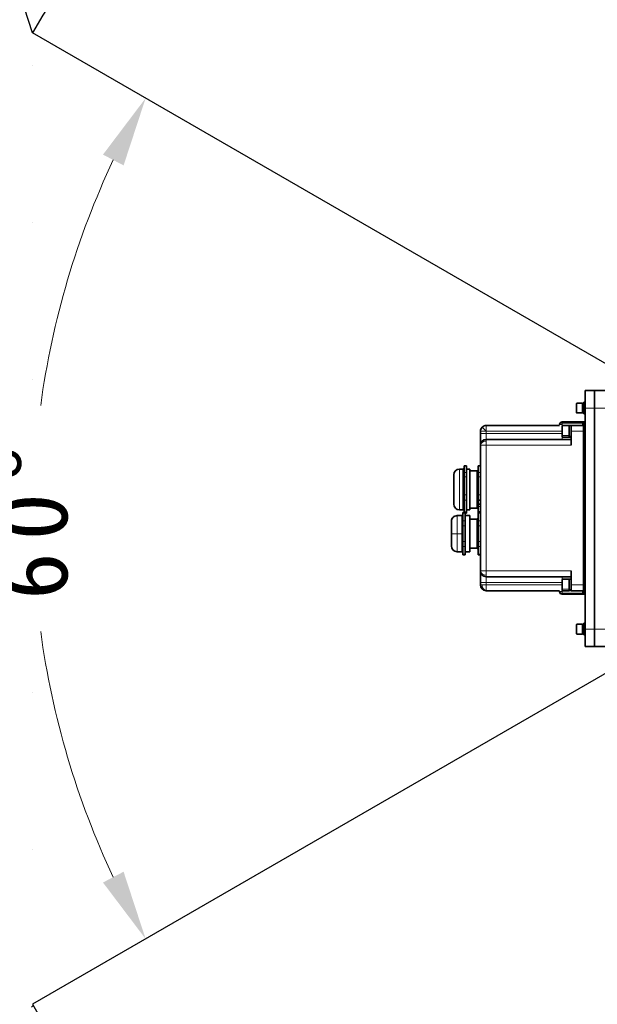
# Model space of a CAD drawing. Header units: millimetres. Extents: x 174 to 8746, y 150 to 6154.
# Tile 34 of 49: x 5568 to 6065, y 3560 to 4406. Entities that reach past the tile are written whole.
import ezdxf

# ---------------------------------------------------------------- set-up
doc = ezdxf.new("R2010")
doc.units = ezdxf.units.MM
doc.header["$MEASUREMENT"] = 0
doc.layers.add('图层0000', color=7, linetype='Continuous', lineweight=25)
doc.layers.add('图层1', color=7, linetype='Continuous', lineweight=35)
doc.dimstyles.new('线性样式 (GB)', dxfattribs={"dimtxt": 2, "dimasz": 2, "dimexe": 1, "dimexo": 0.5, "dimgap": 0.5, "dimtad": 1, "dimdsep": 46, "dimcen": -2.127267, "dimclrd": 7, "dimclre": 7, "dimclrt": 7, "dimadec": 0, "dimazin": 0, "dimtfac": 0.7, "dimtmove": 0, "dimatfit": 1, "dimfxl": 1, "dimfrac": 2, "dimtolj": 1, "dimtzin": 0, "dimlwd": 18, "dimlwe": 18, "dimarcsym": 0})

# ---------------------------------------------------------------- blocks, each defined once
blk = doc.blocks.new('*D34')
at = {"layer": 'Defpoints', "color": 0}
for p in [(5579.12, 4395.17), (5590.54, 4103.16), (6302.25, 3977.67), (6302.25, 3977.67), (5579.12, 3560.17)]:
    blk.add_point(p, dxfattribs=at)
at = {"layer": '图层0000', "color": 7, "linetype": 'Continuous', "lineweight": 18}
for start, end in [(154.75828, 172.26918), (187.73082, 205.24172)]:
    blk.add_arc((6302.25, 3977.67), 722.68, start, end, dxfattribs=at)
at = {"layer": '图层0000', "color": 7}
for points in [[(5657.43, 4281.21), (5639.71, 4290.48), (5676.39, 4339.01)], [(5639.71, 3664.85), (5657.43, 3674.12), (5676.39, 3616.32)]]:
    blk.add_solid(points, dxfattribs=at)
at = {"layer": '图层0000', "color": 7, "lineweight": -3, "insert": (5579.57, 3977.67), "char_height": 60, "attachment_point": 5, "rotation": 90}
blk.add_mtext('\\T1.25;\\W1;\\FSimSun;\\A1;60%%d', dxfattribs=at)

msp = doc.modelspace()

# ---------------------------------------------------------------- hatches: boundary and pattern name
at = {"layer": '图层0000', "linetype": 'Continuous', "lineweight": -3}
h = msp.add_hatch(dxfattribs=at)
h.set_pattern_fill('ANSI31', color=256, scale=95.25, style=0, pattern_type=2)
h.set_pattern_definition([(45, (0, 0), (-67.3519, 67.3519), [])])
edge = h.paths.add_edge_path(flags=16)
edge.add_spline(control_points=[(5579.119, 3560.167), (5117.547, 2170.568), (6914.764, 3352.866), (7823.4, 2806.129)], knot_values=[0, 0, 0, 0, 1, 1, 1, 1], degree=3, periodic=0)
edge.add_arc((6302.25, 3977.667), 1920, 322.397767, 397.602233)
edge.add_spline(control_points=[(7823.4, 5149.205), (6914.764, 4602.467), (5117.547, 5784.765), (5579.119, 4395.167)], knot_values=[0, 0, 0, 0, 1, 1, 1, 1], degree=3, periodic=0)
edge.add_arc((6302.25, 3977.667), 835, 210, 510)

# ---------------------------------------------------------------- linework, layer by layer
at = {"layer": '图层0000', "color": 7}
for q in [(5579.119, 4395.167), (5579.119, 3560.167)]:
    msp.add_line((6302.25, 3977.667), q, dxfattribs=at)
at = {"layer": '图层0000', "color": 251, "linetype": 'Continuous', "lineweight": 18}
for p, q in [((6047.2, 4076.917), (6047.2, 4068.418)), ((6053.25, 4072.667), (6051.95, 4072.667)), ((6062.25, 4072.667), (6054.25, 4072.667)), ((6062.25, 4072.667), (6134.05, 4072.667)), ((6047.2, 4068.418), (6051.95, 4068.418)), ((5969.25, 4052.667), (5965.715, 4056.202)), ((5969.25, 4052.667), (5969.25, 4057.667)), ((6032.905, 4058.445), (6032.42, 4058.437)), ((6033.631, 4058.452), (6032.905, 4058.445)), ((6034.487, 4058.46), (6033.631, 4058.452)), ((6034.487, 4059.667), (6034.487, 4060.667)), ((6052.013, 4059.667), (6034.487, 4059.667)), ((6034.487, 4059.667), (6034.487, 4058.46)), ((6034.487, 4058.46), (6034.487, 4045.667)), ((6034.95, 4049.095), (6034.95, 4057.667)), ((6052.013, 4059.667), (6052.013, 4060.667)), ((6052.013, 4057.667), (6052.013, 4059.667)), ((6052.75, 4059.667), (6052.013, 4059.667)), ((6052.75, 4055.667), (6054.25, 4055.667)), ((5964.25, 4052.667), (5969.25, 4052.667)), ((5964.25, 4050.667), (5969.25, 4050.667)), ((5969.25, 4050.667), (5969.25, 4052.667)), ((5969.25, 4052.667), (6034.65, 4052.667)), ((5969.25, 4045.667), (5969.25, 4050.667)), ((5969.25, 4050.667), (6034.65, 4050.667)), ((5969.25, 4044.202), (5969.25, 4045.667)), ((6040.65, 4049.095), (6034.95, 4049.095)), ((6034.95, 4049.095), (6034.95, 4047.667)), ((6042.25, 4052.667), (6052.75, 4052.667)), ((5964.25, 4040.667), (5969.25, 4040.667)), ((5969.25, 4040.667), (5969.25, 4044.202)), ((5969.25, 3932.667), (5969.25, 4040.667)), ((5969.25, 4040.667), (6042.25, 4040.667)), ((5946.25, 4020.167), (5946.25, 3985.422)), ((5949.25, 3985.422), (5949.25, 4020.167)), ((5950.25, 4022.72), (5952.25, 4022.72)), ((5962.25, 4022.72), (5964.25, 4022.72)), ((5952.25, 4017.336), (5950.25, 4017.336)), ((5950.25, 4013.494), (5952.25, 4013.494)), ((5961.25, 4018.667), (5961.25, 4005.388)), ((5964.25, 4017.336), (5962.25, 4017.336)), ((5964.25, 4013.494), (5962.25, 4013.494)), ((5961.25, 3986.9), (5961.25, 4005.388)), ((5952.25, 3998.133), (5950.25, 3998.133)), ((5964.25, 3998.133), (5962.25, 3998.133)), ((5950.25, 3993.44), (5952.25, 3993.44)), ((5955.25, 3986.9), (5961.25, 3986.9)), ((5961.25, 3986.667), (5961.25, 3986.9)), ((5962.25, 3990.349), (5964.25, 3990.349)), ((5962.25, 3987.997), (5964.25, 3987.997)), ((5944.25, 3980.167), (5944.25, 3964.667)), ((5946.25, 3985.422), (5949.25, 3985.422)), ((5946.25, 3985.167), (5946.25, 3985.422)), ((5948.25, 3980.167), (5948.25, 3964.667)), ((5949.25, 3985.422), (5949.25, 3985.167)), ((5949.25, 3982.276), (5951.25, 3982.276)), ((5952.25, 3983.464), (5950.25, 3983.464)), ((5952.25, 3985.422), (5955.25, 3985.422)), ((5962.25, 3982.276), (5964.25, 3982.276)), ((5951.25, 3975.636), (5949.25, 3975.636)), ((5949.25, 3971.306), (5951.25, 3971.306)), ((5961.25, 3952.167), (5961.25, 3977.167)), ((5962.25, 3975.636), (5964.25, 3975.636)), ((5962.25, 3971.306), (5964.25, 3971.306)), ((5944.25, 3964.667), (5939.25, 3964.667)), ((5944.25, 3949.167), (5944.25, 3964.667)), ((5948.25, 3964.667), (5944.25, 3964.667)), ((5948.25, 3949.167), (5948.25, 3964.667)), ((5949.25, 3958.027), (5951.25, 3958.027)), ((5949.25, 3953.697), (5951.25, 3953.697)), ((5964.25, 3958.027), (5962.25, 3958.027)), ((5964.25, 3953.697), (5962.25, 3953.697)), ((5949.25, 3947.057), (5951.25, 3947.057)), ((5964.25, 3947.057), (5962.25, 3947.057)), ((5969.25, 3932.667), (5964.25, 3932.667)), ((5969.25, 3929.131), (5969.25, 3932.667)), ((6042.25, 3932.667), (5969.25, 3932.667)), ((5969.25, 3927.667), (5969.25, 3929.131)), ((5969.25, 3922.667), (5969.25, 3927.667)), ((6034.487, 3927.667), (6034.487, 3914.874)), ((5964.25, 3922.667), (5969.25, 3922.667)), ((5965.715, 3920.667), (5964.25, 3920.667)), ((5965.715, 3920.667), (5969.25, 3920.667)), ((5969.25, 3920.667), (5969.25, 3922.667)), ((6034.65, 3922.667), (5969.25, 3922.667)), ((5969.25, 3920.667), (6034.65, 3920.667)), ((5969.25, 3920.667), (5969.25, 3915.667)), ((6034.95, 3917.095), (6034.95, 3925.667)), ((6042.25, 3920.667), (6052.75, 3920.667)), ((6032.905, 3914.888), (6032.42, 3914.896)), ((6033.631, 3914.881), (6032.905, 3914.888)), ((6034.487, 3914.874), (6033.631, 3914.881)), ((6034.487, 3914.874), (6034.487, 3913.667)), ((6034.487, 3913.667), (6052.013, 3913.667)), ((6034.487, 3913.667), (6034.487, 3912.667)), ((6040.65, 3917.095), (6034.95, 3917.095)), ((6034.95, 3917.095), (6034.95, 3915.667)), ((6052.013, 3913.667), (6052.013, 3915.667)), ((6052.013, 3913.667), (6052.75, 3913.667)), ((6052.013, 3913.667), (6052.013, 3912.667)), ((6052.75, 3917.667), (6054.25, 3917.667)), ((6047.2, 3886.917), (6047.2, 3878.418)), ((6047.2, 3878.418), (6051.95, 3878.418)), ((6053.25, 3882.667), (6051.95, 3882.667)), ((6062.25, 3882.667), (6054.25, 3882.667)), ((6186.168, 3882.667), (6062.25, 3882.667))]:
    msp.add_line(p, q, dxfattribs=at)
at = {"layer": '图层0000', "color": 7}
msp.add_arc((6302.25, 3977.667), 835, 210, 150, dxfattribs=at)
at = {"layer": '图层0000', "color": 251, "linetype": 'Continuous', "lineweight": 18}
for centre, radius, start, end in [((6047.2, 4068.668), 0.25, 180.007181, 270.007179), ((6034.084, 4057.753), 1.955, 78.122666, 159.753113), ((6032.403, 4056.862), 1.576, 89.379777, 95.579902), ((6034.913, 4049.36), 0.268, 191.047397, 277.86821), ((5968.625, 4039.783), 4.463, 81.950981, 168.576124), ((5961.493, 4006.985), 1.615, 261.355627, 297.952432), ((5946.214, 3990.385), 4.964, 180.423594, 270.417421), ((5949.257, 3984.429), 0.993, 0.423594, 90.417421), ((5968.625, 3933.551), 4.463, 191.423434, 278.049112), ((5970.134, 3920.042), 4.463, 171.950534, 258.578241), ((6034.084, 3915.58), 1.955, 200.246879, 281.877343), ((6032.403, 3916.471), 1.576, 264.420089, 270.620225), ((6034.913, 3917.36), 0.268, 191.047397, 277.86821), ((6047.2, 3878.668), 0.25, 180.007181, 270.007179)]:
    msp.add_arc(centre, radius, start, end, dxfattribs=at)
at = {"layer": '图层0000', "color": 7}
msp.add_open_spline([(5579.119, 4395.167), (5117.547, 5784.765), (6914.764, 4602.467), (7823.4, 5149.205)], degree=3, dxfattribs=at)
at = {"layer": '图层1', "color": 7, "linetype": 'Continuous', "lineweight": 35}
for p, q in [((6062.25, 4087.667), (6054.25, 4087.667)), ((6054.25, 4087.667), (6054.25, 4072.667)), ((6138.695, 4087.667), (6062.25, 4087.667)), ((6062.25, 4087.667), (6062.25, 4072.667)), ((6062.25, 4072.667), (6062.25, 4087.667)), ((6046.95, 4076.667), (6046.95, 4068.668)), ((6051.95, 4076.917), (6047.2, 4076.917)), ((6051.95, 4068.418), (6051.95, 4076.917)), ((6054.25, 4077.667), (6053.25, 4077.667)), ((6053.25, 4077.667), (6053.25, 4067.667)), ((6054.25, 4072.667), (6054.25, 3882.667)), ((6062.25, 3882.667), (6062.25, 4072.667)), ((6062.25, 3882.667), (6062.25, 4072.667)), ((6051.95, 4068.417), (6047.2, 4068.417)), ((6053.25, 4068.667), (6051.95, 4068.667)), ((6053.25, 4067.667), (6054.25, 4067.667)), ((6032.25, 4057.667), (5969.25, 4057.667)), ((6052.013, 4060.667), (6034.487, 4060.667)), ((6034.65, 4049.309), (6034.65, 4057.367)), ((6040.65, 4057.667), (6034.95, 4057.667)), ((6040.65, 4049.095), (6040.65, 4057.667)), ((6042.25, 4057.607), (6040.65, 4057.607)), ((6042.25, 4052.667), (6042.25, 4057.667)), ((6052.75, 4057.667), (6042.25, 4057.667)), ((6053.75, 4060.667), (6052.013, 4060.667)), ((6052.75, 4059.667), (6052.75, 4055.667)), ((6052.75, 3917.667), (6052.75, 4055.667)), ((6054.25, 4060.667), (6053.75, 4060.667)), ((5964.25, 4050.667), (5964.25, 4052.667)), ((5964.25, 4040.667), (5964.25, 4050.667)), ((5969.25, 4045.667), (6042.25, 4045.667)), ((6034.65, 4049.309), (6034.65, 4047.967)), ((6040.65, 4047.667), (6034.95, 4047.667)), ((6040.65, 4047.667), (6040.65, 4049.095)), ((6042.25, 4047.727), (6040.65, 4047.727)), ((6042.25, 4040.667), (6042.25, 4052.667)), ((5964.25, 3932.667), (5964.25, 4040.667)), ((5946.25, 4020.167), (5949.25, 4020.167)), ((5950.25, 4023.028), (5950.25, 4022.72)), ((5950.25, 4023.028), (5952.25, 4023.028)), ((5950.25, 4022.72), (5950.25, 4020.028)), ((5950.25, 4017.336), (5950.25, 4020.028)), ((5952.25, 4022.72), (5952.25, 4023.028)), ((5952.25, 4017.336), (5952.25, 4022.72)), ((5955.25, 4020.167), (5952.25, 4020.167)), ((5955.25, 3985.422), (5955.25, 4020.167)), ((5962.25, 4023.028), (5962.25, 4022.72)), ((5962.25, 4023.028), (5964.25, 4023.028)), ((5962.25, 4022.72), (5962.25, 4017.336)), ((5941.25, 4015.167), (5941.25, 3990.349)), ((5950.25, 4017.336), (5950.25, 4013.494)), ((5950.25, 4013.494), (5950.25, 4005.813)), ((5952.25, 4013.494), (5952.25, 4017.336)), ((5952.25, 3998.133), (5952.25, 4013.494)), ((5955.25, 4018.667), (5961.25, 4018.667)), ((5962.25, 4017.336), (5962.25, 4013.494)), ((5962.25, 4013.494), (5962.25, 3998.133)), ((5950.25, 3998.133), (5950.25, 4005.813)), ((5950.25, 3998.133), (5950.25, 3993.44)), ((5952.25, 3993.44), (5952.25, 3998.133)), ((5962.25, 3998.133), (5962.25, 3993.44)), ((5941.25, 3990.167), (5941.25, 3990.349)), ((5950.25, 3993.44), (5950.25, 3988.452)), ((5950.25, 3983.464), (5950.25, 3988.452)), ((5952.25, 3983.464), (5952.25, 3993.44)), ((5955.25, 3986.667), (5961.25, 3986.667)), ((5962.25, 3993.44), (5964.25, 3993.44)), ((5962.25, 3983.464), (5962.25, 3993.44)), ((5962.25, 3990.167), (5964.25, 3990.167)), ((5944.25, 3980.167), (5948.25, 3980.167)), ((5946.25, 3985.167), (5949.25, 3985.167)), ((5949.25, 3982.946), (5951.25, 3982.946)), ((5949.25, 3982.946), (5949.25, 3982.276)), ((5949.25, 3982.276), (5949.25, 3978.956)), ((5949.25, 3975.636), (5949.25, 3978.956)), ((5950.25, 3983.464), (5950.25, 3982.946)), ((5951.25, 3982.946), (5951.25, 3982.276)), ((5951.25, 3982.305), (5952.25, 3982.305)), ((5951.25, 3982.276), (5951.25, 3975.636)), ((5955.25, 3980.167), (5951.25, 3980.167)), ((5955.25, 3985.167), (5952.25, 3985.167)), ((5952.25, 3982.305), (5952.25, 3983.464)), ((5955.25, 3985.167), (5955.25, 3985.422)), ((5955.25, 3949.167), (5955.25, 3980.167)), ((5964.25, 3983.464), (5962.25, 3983.464)), ((5962.25, 3983.464), (5962.25, 3982.946)), ((5962.25, 3982.946), (5964.25, 3982.946)), ((5962.25, 3982.946), (5962.25, 3982.276)), ((5962.25, 3982.276), (5962.25, 3975.636)), ((5939.25, 3975.167), (5939.25, 3964.667)), ((5949.25, 3971.306), (5949.25, 3975.636)), ((5949.25, 3964.667), (5949.25, 3971.306)), ((5951.25, 3971.306), (5951.25, 3975.636)), ((5951.25, 3958.027), (5951.25, 3971.306)), ((5961.25, 3977.167), (5955.25, 3977.167)), ((5962.25, 3975.636), (5962.25, 3971.306)), ((5962.25, 3971.306), (5962.25, 3958.027)), ((5939.25, 3964.667), (5939.25, 3954.167)), ((5949.25, 3958.027), (5949.25, 3964.667)), ((5949.25, 3953.697), (5949.25, 3958.027)), ((5949.25, 3950.377), (5949.25, 3953.697)), ((5951.25, 3953.697), (5951.25, 3958.027)), ((5951.25, 3947.057), (5951.25, 3953.697)), ((5955.25, 3952.167), (5961.25, 3952.167)), ((5962.25, 3958.027), (5962.25, 3953.697)), ((5962.25, 3953.697), (5962.25, 3947.057)), ((5944.25, 3949.167), (5948.25, 3949.167)), ((5949.25, 3947.057), (5949.25, 3950.377)), ((5949.25, 3946.388), (5949.25, 3947.057)), ((5949.25, 3946.388), (5951.25, 3946.388)), ((5951.25, 3949.167), (5955.25, 3949.167)), ((5951.25, 3946.388), (5951.25, 3947.057)), ((5962.25, 3947.057), (5962.25, 3946.388)), ((5962.25, 3946.388), (5964.25, 3946.388)), ((5964.25, 3922.667), (5964.25, 3932.667)), ((6042.25, 3927.667), (5969.25, 3927.667)), ((6042.25, 3920.667), (6042.25, 3932.667)), ((5964.25, 3920.667), (5964.25, 3922.667)), ((6034.65, 3917.309), (6034.65, 3925.367)), ((6040.65, 3925.667), (6034.95, 3925.667)), ((6040.65, 3917.095), (6040.65, 3925.667)), ((6042.25, 3925.607), (6040.65, 3925.607)), ((6042.25, 3915.667), (6042.25, 3920.667)), ((5969.25, 3915.667), (6032.25, 3915.667)), ((6034.487, 3912.667), (6052.013, 3912.667)), ((6034.65, 3917.309), (6034.65, 3915.967)), ((6040.65, 3915.667), (6034.95, 3915.667)), ((6040.65, 3915.667), (6040.65, 3917.095)), ((6042.25, 3915.727), (6040.65, 3915.727)), ((6042.25, 3915.667), (6052.75, 3915.667)), ((6052.013, 3912.667), (6053.741, 3912.667)), ((6052.75, 3913.667), (6052.75, 3917.667)), ((6053.75, 3912.667), (6054.25, 3912.667)), ((6046.95, 3886.667), (6046.95, 3878.668)), ((6051.95, 3886.917), (6047.2, 3886.917)), ((6051.95, 3878.418), (6051.95, 3886.917)), ((6054.25, 3887.667), (6053.25, 3887.667)), ((6053.25, 3887.667), (6053.25, 3877.667)), ((6051.95, 3878.417), (6047.2, 3878.417)), ((6053.25, 3878.667), (6051.95, 3878.667)), ((6053.25, 3877.667), (6054.25, 3877.667)), ((6054.25, 3882.667), (6054.25, 3867.667)), ((6062.25, 3867.667), (6062.25, 3882.667)), ((6062.25, 3867.667), (6062.25, 3882.667)), ((6054.25, 3867.667), (6062.25, 3867.667)), ((6200.27, 3867.667), (6062.25, 3867.667))]:
    msp.add_line(p, q, dxfattribs=at)
for centre, radius, start, end in [((6047.2, 4076.667), 0.25, 90, 179.999401), ((6051.95, 4064.698), 11.969, 86.888584, 90.001798), ((6053.247, 4064.793), 11.873, 89.985364, 96.271073), ((6047.2, 4068.667), 0.25, 180, 270), ((5969.25, 4052.667), 5, 135, 180), ((5969.25, 4052.667), 5, 90, 135), ((6034.487, 4058.43), 2.237, 90.005864, 179.994136), ((6034.95, 4057.367), 0.3, 90, 179.999997), ((6053.75, 4059.667), 1, 90, 180), ((5969.25, 4040.667), 5, 90, 180), ((6034.95, 4047.967), 0.3, 180.011375, 270), ((6036.865, 4065.25), 17.562, 282.447065, 287.857023), ((6038.689, 4064.196), 16.484, 276.8333, 282.476846), ((5946.25, 4015.167), 5, 90, 179.999993), ((5949.25, 4021.167), 1, 270, 359.999345), ((5961.25, 4019.667), 1, 270, 359.999845), ((5946.25, 3990.167), 5, 180.00001, 270), ((5961.25, 3985.667), 1, 359.999468, 90), ((5944.25, 3975.167), 5, 90, 180.000185), ((5948.25, 3981.167), 1, 269.999902, 359.999902), ((5949.25, 3984.167), 1, 0.003745, 90), ((5961.25, 3978.167), 1, 270, 359.999942), ((5944.25, 3954.167), 5, 180, 270), ((5961.25, 3951.167), 1, 0, 90), ((5948.25, 3948.167), 1, 0, 90), ((5969.25, 3932.667), 5, 180, 270), ((5969.25, 3920.667), 5, 180, 270), ((6034.95, 3925.367), 0.3, 90, 179.999997), ((6034.487, 3914.903), 2.237, 180.003704, 269.996296), ((6034.95, 3915.967), 0.3, 180.000036, 270), ((6036.865, 3933.25), 17.562, 282.447065, 287.857023), ((6038.689, 3932.196), 16.484, 276.8333, 282.476846), ((6053.75, 3913.667), 1, 180, 270), ((6047.2, 3886.667), 0.25, 90, 179.999401), ((6051.95, 3874.698), 11.969, 86.888584, 90.001798), ((6053.247, 3874.793), 11.873, 89.985364, 96.271073), ((6047.2, 3878.667), 0.25, 180, 270)]:
    msp.add_arc(centre, radius, start, end, dxfattribs=at)

# ---------------------------------------------------------------- dimensions: what is measured, and where the dimension line sits
at = {"layer": '图层0000', "color": 7, "linetype": 'Continuous', "lineweight": -3}
dim = msp.add_angular_dim_2l(base=(5590.544, 4103.16), line1=((5579.119, 4395.167), (6302.25, 3977.667)), line2=((5579.119, 3560.167), (6302.25, 3977.667)), text='\\T1.25;\\W1;\\FSimSun;<>', dimstyle='线性样式 (GB)', override={"dimscale": 1, "dimtxt": 60, "dimasz": 60, "dimexe": 30, "dimexo": 15, "dimgap": 30, "dimtad": 0, "dimtih": 0, "dimtoh": 0, "dimdec": 2, "dimlfac": 1, "dimrnd": 0, "dimzin": 8, "dimdsep": 46, "dimlunit": 2, "dimpost": '<>', "dimtxsty": 'Standard', "dimsah": 0, "dimtsz": 0, "dimcen": -63.818014, "dimdle": 0, "dimse1": 0, "dimse2": 0, "dimsd1": 0, "dimsd2": 0, "dimclrd": 7, "dimclre": 7, "dimclrt": 7, "dimaunit": 0, "dimadec": 0, "dimazin": 2, "dimtol": 0, "dimlim": 0, "dimtp": 0, "dimtm": 0, "dimtfac": 0.7, "dimtdec": 2, "dimtix": 0, "dimtofl": 1, "dimtmove": 0, "dimatfit": 3, "dimtfillclr": 0, "dimfrac": 2, "dimtzin": 0, "dimlwd": 18, "dimlwe": 18}, dxfattribs=at)
dim.commit()
dim.dimension.update_dxf_attribs({"geometry": '*D34', "text_midpoint": (5579.565, 3977.667), "dimtype": 162})

doc.saveas('drawing.dxf')
